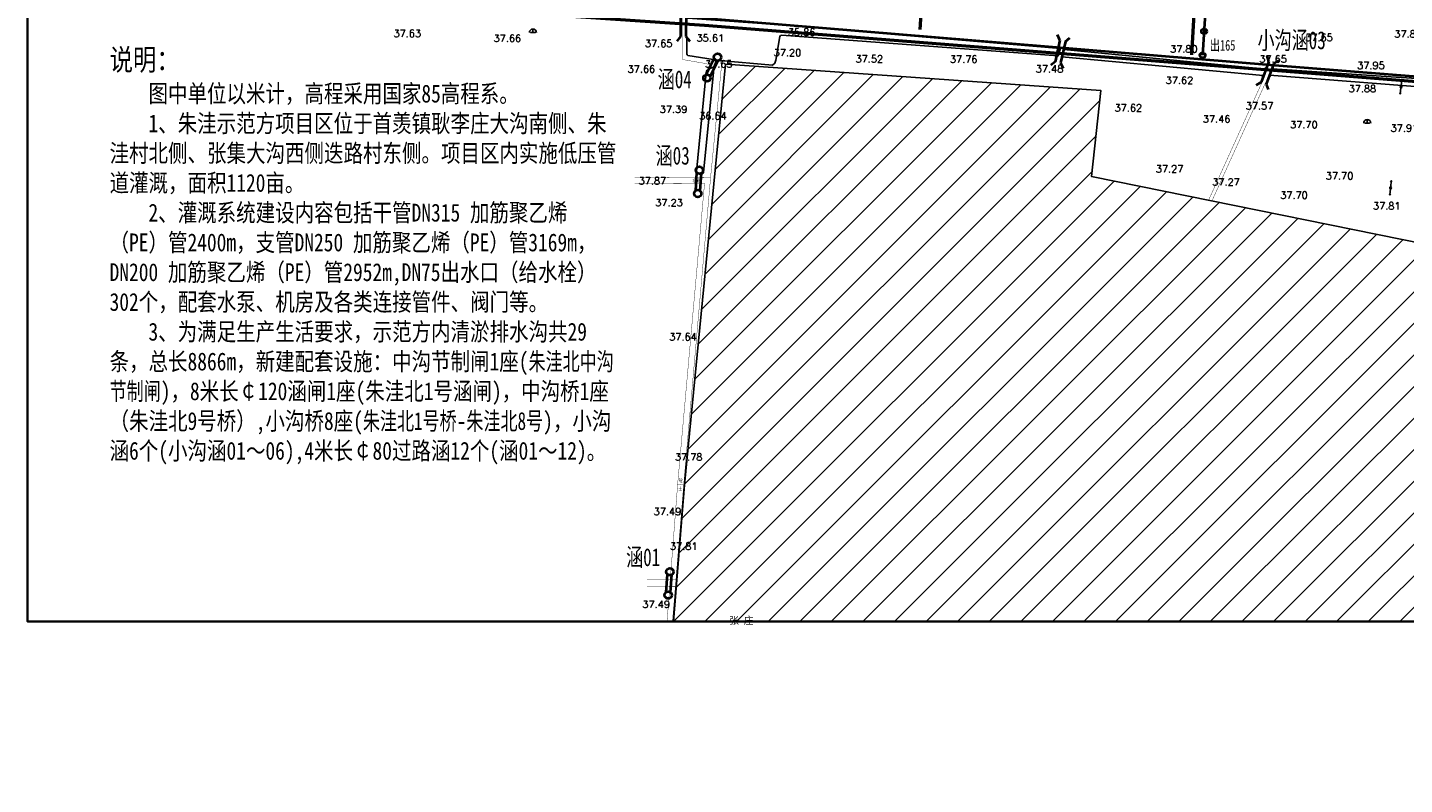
# Model space of a CAD drawing. Extents: x 464172 to 473094, y 3847158 to 3855433.
# Tile 51 of 98: x 465844 to 466615, y 3853338 to 3853761. Entities that reach past the tile are written whole.
import ezdxf
from ezdxf.enums import TextEntityAlignment as Align

# ---------------------------------------------------------------- set-up
doc = ezdxf.new("R2010")
doc.units = 0
doc.linetypes.add('X3', pattern=[5, 4, -1])
doc.layers.get('0').update_dxf_attribs({"linetype": 'CONTINUOUS'})
for name, color, linetype in [('DLDW', 8, 'CONTINUOUS'), ('DLSS', 4, 'CONTINUOUS'), ('DMTZ', 3, 'CONTINUOUS'), ('GCD', 9, 'CONTINUOUS'), ('GXYZ', 8, 'CONTINUOUS'), ('JMD', 6, 'CONTINUOUS'), ('SXSS', 5, 'CONTINUOUS'), ('排水沟', 5, 'CONTINUOUS')]:
    doc.layers.add(name, color=color, linetype=linetype)
doc.styles.get("Standard").update_dxf_attribs({"font": 'rs.shx', "bigfont": 'hztxt.shx'})
doc.linetypes.add('10421', pattern='A,2,[150,AAA.SHX,S=0.5,R=0,X=0,Y=0.5],1e-11', length=2)
doc.linetypes.add('712B', pattern='A,4,-1,4,-1,4,-1,[167,AAA.SHX,S=0.5,R=0,X=0,Y=0],8,[168,AAA.SHX,S=0.5,R=0,X=0,Y=0],-1', length=24)
doc.linetypes.add('8352', pattern='A,1.5,[145,AAA.SHX,S=1,R=0,X=0,Y=1],1.5,-1,3,-1', length=8)

# ---------------------------------------------------------------- blocks, each defined once
blk = doc.blocks.new('gc110')
at = {"linetype": 'Continuous'}
for points in [[(0, 0), (1.35, 0), (-1.35, 0)], [(0, 0), (0, 1.4)]]:
    blk.add_lwpolyline(points, dxfattribs=at)
blk.add_arc((0, 0), 2, 0, 180, dxfattribs=at)
blk = doc.blocks.new('gc013b')
at = {"linetype": 'Continuous'}
blk.add_line((0.5, 0), (4, 0), dxfattribs=at)
at = {"linetype": 'Continuous', "flags": 128}
blk.add_lwpolyline([(3.39, 0.35), (4, 0), (3.39, -0.35)], dxfattribs=at)
blk = doc.blocks.new('gc170')
at = {"linetype": 'Continuous'}
blk.add_circle((0, 0), 0.5, dxfattribs=at)
blk = doc.blocks.new('qiao')
at = {"color": 1, "lineweight": 40, "flags": 128}
for points in [[(-10.3, 2), (-14.5, 5.4)], [(-10.3, 2), (9.7, 2)], [(9.7, 2), (13.8, 5.4)], [(-10.3, -3), (-14.5, -6.3)], [(-10.3, -3), (9.7, -3)], [(9.7, -3), (13.8, -6.3)]]:
    blk.add_lwpolyline(points, dxfattribs=at)

msp = doc.modelspace()

# ---------------------------------------------------------------- hatches: boundary and pattern name
at = {"layer": 'JMD', "linetype": 'Continuous'}
h = msp.add_hatch(dxfattribs=at)
h.set_pattern_fill('ANSI31', color=8, scale=100, style=0)
h.set_pattern_definition([(45, (16759.087, -6093.658), (-8.838834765, 8.838834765), [])])
h.paths.add_polyline_path([(466343.55, 3853344.68), (466359.13, 3853344.68), (466359.13, 3853337.5), (466343.55, 3853337.5)], flags=9)
h.paths.add_polyline_path([(466756.13, 3853448.78), (466771.71, 3853448.78), (466771.71, 3853441.6), (466756.13, 3853441.6)], flags=24)
h.paths.add_polyline_path([(466672.94, 3853379.49), (466688.52, 3853379.49), (466688.52, 3853372.31), (466672.94, 3853372.31)], flags=9)
h.paths.add_polyline_path([(466477.1, 3853412.4), (466492.68, 3853412.4), (466492.68, 3853405.23), (466477.1, 3853405.23)], flags=9)
h.paths.add_polyline_path([(466236.2, 3853432.33), (466251.78, 3853432.33), (466251.78, 3853425.15), (466236.2, 3853425.15)], flags=24)
h.paths.add_polyline_path([(466343.65, 3853560.52), (466359.23, 3853560.52), (466359.23, 3853553.34), (466343.65, 3853553.34)], flags=24)
h.paths.add_polyline_path([(466606.22, 3853518.07), (466621.8, 3853518.07), (466621.8, 3853510.9), (466606.22, 3853510.9)], flags=24)
h.paths.add_polyline_path([(466727.8, 3853572.09), (466743.38, 3853572.09), (466743.38, 3853564.91), (466727.8, 3853564.91)], flags=24)
h.paths.add_polyline_path([(466500.09, 3853629.59), (466515.67, 3853629.59), (466515.67, 3853622.41), (466500.09, 3853622.41)], flags=24)
h.paths.add_polyline_path([(466299.59, 3853697.29), (466315.17, 3853697.29), (466315.17, 3853690.11), (466299.59, 3853690.11)], flags=24)
h.paths.add_polyline_path([(466206.07, 3853428.71), (466794.51, 3853428.71), (466809.61, 3853592.34), (466677.87, 3853605.42), (466680.24, 3853629.37), (466440.06, 3853677.92), (466445.19, 3853726.19), (466235.07, 3853740.86), (466212.23, 3853505.35)])

# ---------------------------------------------------------------- linework, layer by layer
at = {"color": 7, "lineweight": 35}
msp.add_lwpolyline([(465844.44, 3854497.91), (467356.44, 3854497.91), (467356.44, 3853428.71), (465844.44, 3853428.71)], close=True, dxfattribs=at)
at = {"color": 221, "linetype": '712B', "lineweight": 40, "ltscale": 3, "flags": 128}
msp.add_lwpolyline([(465977.55, 3853787.16), (466540.23, 3853740.56), (466789.66, 3853720.67), (466783.03, 3853644.31), (466780.04, 3853600.7), (466814.08, 3853597.39), (466806.33, 3853477.99), (466878.85, 3853478.59), (466878.68, 3853452.02), (467012.59, 3853452.16), (467130.12, 3854375.65), (466000.49, 3854395.61), (465986.85, 3854189.06), (465983.63, 3853992.83), (465977.55, 3853787.16)], close=True, dxfattribs=at)
at = {"color": 3, "lineweight": 40, "flags": 128}
msp.add_lwpolyline([(466515.4, 3853954.12), (466502.19, 3853745.9)], dxfattribs=at)
at = {"color": 1, "lineweight": 40, "flags": 128}
for points in [[(466224.32, 3853735.14), (466228.86, 3853744.05)], [(466226.55, 3853734), (466231.09, 3853742.91)], [(466218.44, 3853670.09), (466219.15, 3853680.06)], [(466220.94, 3853669.91), (466221.66, 3853679.88)], [(466201.92, 3853445.22), (466202.63, 3853455.19)], [(466204.42, 3853445.04), (466205.14, 3853455.01)]]:
    msp.add_lwpolyline(points, dxfattribs=at)
at = {"color": 3, "lineweight": 40}
for centre in [(466503.04, 3853759.3), (466502.19, 3853745.9)]:
    msp.add_circle(centre, 1.5, dxfattribs=at)
at = {"color": 1, "lineweight": 40}
for centre in [(466230.68, 3853744.86), (466224.73, 3853733.19), (466220.51, 3853681.52), (466219.58, 3853668.45), (466204, 3853456.65), (466203.06, 3853443.57)]:
    msp.add_circle(centre, 2, dxfattribs=at)
at = {"layer": 'DLSS', "color": 8, "linetype": 'Continuous'}
for p, q in [((466421.43, 3853745.63), (466420.56, 3853745.14)), ((466422.59, 3853749.75), (466422.1, 3853750.62)), ((466423.33, 3853745.1), (466423.82, 3853744.23)), ((466424.48, 3853749.22), (466425.35, 3853749.71)), ((466537.57, 3853738.19), (466537.19, 3853739.12)), ((466541.1, 3853738.36), (466542.02, 3853738.73)), ((466536.07, 3853734.61), (466535.14, 3853734.23)), ((466539.59, 3853734.77), (466539.97, 3853733.85))]:
    msp.add_line(p, q, dxfattribs=at)
at = {"layer": 'DLSS', "color": 8, "linetype": 'Continuous', "const_width": 0.2}
for points in [[(466200.83, 3853968.1), (466204.94, 3853895.03), (466211.16, 3853795.73), (466210.91, 3853766.9), (466210.91, 3853766.9), (466210.96, 3853744.4), (466211.12, 3853743.75), (466211.47, 3853743.45), (466224.35, 3853741.22), (466226.5, 3853740.51), (466227.67, 3853739.09)], [(466505.53, 3853664.68), (466537.15, 3853734.51)], [(466208.34, 3853505.54), (466223.41, 3853674.22), (466184.23, 3853674.11)], [(466202.42, 3853428.71), (466208.34, 3853505.54)], [(466191.19, 3853452.52), (466207.98, 3853452.46)], [(466191.19, 3853448.34), (466207.65, 3853448.28)]]:
    msp.add_lwpolyline(points, dxfattribs=at)
at = {"layer": 'DLSS', "color": 8, "linetype": 'Continuous'}
for points in [[(466421.43, 3853745.63), (466422.59, 3853749.75)], [(466424.48, 3853749.22), (466423.33, 3853745.1)], [(466536.07, 3853734.61), (466537.57, 3853738.19)], [(466541.1, 3853738.36), (466539.59, 3853734.77)]]:
    msp.add_lwpolyline(points, dxfattribs=at)
at = {"layer": 'DLSS', "color": 8, "linetype": 'X3', "const_width": 0.2}
for points in [[(466231.82, 3853742.98), (466232.64, 3853741.06), (466232.83, 3853739.33), (466226.8, 3853677.58), (466226.8, 3853677.58)], [(466507.42, 3853664.3), (466538.85, 3853733.69)], [(466184.23, 3853677.17), (466226.8, 3853677.58), (466211.71, 3853505.23), (466208.34, 3853505.54)], [(466205.44, 3853428.71), (466211.71, 3853505.23)]]:
    msp.add_lwpolyline(points, dxfattribs=at)
at = {"layer": 'DMTZ', "color": 8, "linetype": '10421'}
msp.add_lwpolyline([(466422.59, 3853749.75), (466265.76, 3853762.95), (466214.09, 3853766.61), (466213.6, 3853766.38), (466213.38, 3853765.93), (466213.5, 3853746.65), (466213.76, 3853746.13), (466214.13, 3853745.83), (466231.82, 3853742.98), (466261.39, 3853740.44), (466262.74, 3853741.44), (466263.28, 3853743.21), (466265.46, 3853756.33), (466265.94, 3853756.88), (466266.67, 3853757.09), (466421.43, 3853745.63)], dxfattribs=at)
msp.add_lwpolyline([(466218.98, 3853680.89), (466219.38, 3853680.29), (466219.83, 3853679.99), (466222.24, 3853679.69), (466222.63, 3853679.9), (466222.91, 3853680.47), (466228.61, 3853738.19), (466228.35, 3853738.76), (466227.67, 3853739.09), (466224.8, 3853737.55), (466224.43, 3853737.04), (466224.23, 3853736.28)], close=True, dxfattribs=at)
at = {"layer": 'JMD', "color": 8, "linetype": 'Continuous', "flags": 128}
msp.add_lwpolyline([(466794.51, 3853428.71), (466809.61, 3853592.34), (466677.87, 3853605.42), (466680.24, 3853629.37), (466440.06, 3853677.92), (466445.19, 3853726.19), (466235.07, 3853740.86), (466212.23, 3853505.35), (466206.07, 3853428.71)], dxfattribs=at)
at = {"layer": 'SXSS', "color": 8, "linetype": '8352'}
for points in [[(466202.56, 3853968.18), (466430.45, 3853950.05), (466679.71, 3853931.31), (466680.77, 3853930.99), (466681.02, 3853930.02), (466671.02, 3853879.37), (466655.11, 3853794.71), (466642.18, 3853731.65), (466610.57, 3853733.66), (466541.1, 3853738.36)], [(466423.33, 3853745.1), (466536.07, 3853734.61)], [(466537.57, 3853738.19), (466424.48, 3853749.22)], [(466539.59, 3853734.77), (466645.04, 3853726.6)]]:
    msp.add_lwpolyline(points, dxfattribs=at)
at = {"layer": '排水沟', "linetype": 'Continuous', "lineweight": 50, "flags": 128}
for points in [[(466356.63, 3853958.9), (466343.84, 3853760.42)], [(466507.6, 3853947.45), (466495.91, 3853746.07)], [(465979.62, 3853779.38), (466223.47, 3853762.83), (466964.09, 3853704.1), (466970.64, 3853700.77), (466971.5, 3853667.4), (467042.73, 3853660.79)]]:
    msp.add_lwpolyline(points, dxfattribs=at)

# ---------------------------------------------------------------- block references
at = {"color": 3, "lineweight": -3, "zscale": 0.616}
for p, xscale, yscale, rotation in [((466211.79, 3853762.36), 0.6160000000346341, 0.6160000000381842, 269.752798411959), ((466422.8, 3853747.74), 0.6160000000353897, 0.6160000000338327, 257.5902446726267), ((466538.75, 3853735.79), 0.6160000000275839, 0.6160000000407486, 249.4744865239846)]:
    msp.add_blockref('qiao', p, dxfattribs=dict(at, xscale=xscale, yscale=yscale, rotation=rotation))
at = {"layer": 'DLDW', "color": 8, "linetype": 'Continuous'}
for p in [(466127.34, 3853758.61), (466594.36, 3853707.91)]:
    msp.add_blockref('gc110', p, dxfattribs=at)
at = {"layer": 'GXYZ', "color": 8, "linetype": 'Continuous'}
for p, rotation in [((466613.29, 3853728.2), 83.78976607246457), ((466613.29, 3853728.2), 264.0859112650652), ((466607.43, 3853671.63), 84.08591126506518), ((466607.43, 3853671.63), 264.0859112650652)]:
    msp.add_blockref('gc013b', p, dxfattribs=dict(at, rotation=rotation))
for p in [(466613.29, 3853728.2), (466607.43, 3853671.63)]:
    msp.add_blockref('gc170', p, dxfattribs=at)

# ---------------------------------------------------------------- texts
at = {"color": 1, "linetype": 'Continuous', "lineweight": 50, "char_height": 10, "attachment_point": 1}
for s, insert in [('{\\fSimHei|b0|i0|c134|p2;\\W0.7;小沟涵03}', (466532.95, 3853759.33, -37.65)), ('{\\fSimHei|b0|i0|c134|p2;\\W0.7;涵04}', (466197.18, 3853737.44, -37.03)), ('{\\fSimHei|b0|i0|c134|p2;\\W0.7;涵03}', (466196.03, 3853694.68, 0.84)), ('{\\fSimHei|b0|i0|c134|p2;\\W0.7;涵01}', (466179.51, 3853469.81, 0.84))]:
    msp.add_mtext(s, dxfattribs=dict(at, insert=insert))
at = {"color": 3, "lineweight": 40, "insert": (466506.24, 3853754.51), "char_height": 6, "width": 34.7286, "attachment_point": 1}
msp.add_mtext('{\\fSimHei|b0|i0|c134|p2;\\W0.7;出165}', dxfattribs=at)
at = {"color": 7, "linetype": 'Continuous', "lineweight": 50, "insert": (465890.36, 3853749.45), "char_height": 12, "width": 283.64, "attachment_point": 1}
msp.add_mtext('{\\fSimSun|b0|i0|c134|p2;\\W0.8;说明：\\P\\H0.8333x;    图中单位以米计，高程采用国家85高程系。\\P    1、朱洼示范方项目区位于首羡镇耿李庄大沟南侧、朱洼村北侧、张集大沟西侧迭路村东侧。项目区内实施低压管道灌溉，面积1120亩。\\P    2、灌溉系统建设内容包括干管DN315 加筋聚乙烯（PE）管2400m，支管DN250 加筋聚乙烯（PE）管3169m，DN200 加筋聚乙烯（PE）管2952m,DN75出水口（给水栓）302个，配套水泵、机房及各类连接管件、阀门等。\\P    3、为满足生产生活要求，示范方内清淤排水沟共29条，总长8866m，新建配套设施：中沟节制闸1座(\\W0.7;朱洼北中沟节制闸\\W0.8;)，8米长￠120涵闸1座(朱洼北1号涵闸)，中沟桥1座（朱洼北9号桥）,小沟桥8座(\\W0.7;朱洼北1号桥\\W0.8;-\\W0.7;朱洼北8号\\W0.8;)，小沟涵6个(小沟涵01～06),4米长￠80过路涵12个(涵01～12)。}', dxfattribs=at)
at = {"color": 8, "linetype": 'Continuous', "insert": (466237.2, 3853431.33), "char_height": 4, "width": 16.3945, "attachment_point": 1}
msp.add_mtext('{\\fSimSun|b0|i0|c134|p2;张 庄}', dxfattribs=at)
at = {"layer": 'DLSS', "color": 8, "linetype": 'Continuous', "width": 0.8}
for s, p in [('水泥', (466218.82, 3853675.87)), ('砼', (466210.08, 3853507.78)), ('土', (466209.81, 3853503.24))]:
    msp.add_text(s, height=2, dxfattribs=at).set_placement(p, align=Align.MIDDLE)
at = {"layer": 'GCD', "color": 8, "linetype": 'Continuous'}
for s, p in [('37.63', (466056.99, 3853758.1, 37.63)), ('35.86', (466277.75, 3853758.81, 35.86)), ('37.81', (466617.26, 3853757.82, 37.81)), ('37.66', (466113.04, 3853755.41, 37.66)), ('37.65', (466197.7, 3853752.52, 37.65)), ('35.61', (466226.63, 3853755.52, 35.61)), ('37.65', (466567.37, 3853755.86, 37.65)), ('37.20', (466269.82, 3853747.41, 37.2)), ('37.52', (466315.62, 3853743.87, 37.52)), ('37.76', (466368.48, 3853743.7, 37.76)), ('37.80', (466491.72, 3853749.44, 37.8)), ('37.65', (466541.67, 3853743.78, 37.65)), ('37.66', (466188.04, 3853738.15, 37.66)), ('37.65', (466231.35, 3853740.96, 37.65)), ('37.48', (466416.5, 3853738.31, 37.48)), ('37.95', (466596.41, 3853740.2, 37.95)), ('37.62', (466489.24, 3853731.91, 37.62)), ('37.88', (466591.66, 3853727.22, 37.88)), ('37.39', (466206.05, 3853715.59, 37.39)), ('36.64', (466228.1, 3853711.95, 36.64)), ('37.62', (466460.62, 3853716.43, 37.62)), ('37.57', (466534.07, 3853717.58, 37.57)), ('37.46', (466510.02, 3853710.22, 37.46)), ('37.70', (466558.9, 3853707.01, 37.7)), ('37.91', (466615.14, 3853705.1, 37.91)), ('37.27', (466483.7, 3853682.27, 37.27)), ('37.87', (466194.23, 3853675.59, 37.87)), ('37.27', (466515.33, 3853674.91, 37.27)), ('37.70', (466578.85, 3853678.38, 37.7)), ('37.70', (466553.38, 3853667.56, 37.7)), ('37.23', (466203.54, 3853663.35, 37.23)), ('37.81', (466605.32, 3853661.54, 37.81)), ('37.64', (466211.33, 3853588.21, 37.64)), ('37.78', (466214.52, 3853520.95, 37.78)), ('37.49', (466202.65, 3853490.37, 37.49)), ('37.81', (466211.74, 3853470.94, 37.81)), ('37.49', (466196.32, 3853438.41, 37.49))]:
    msp.add_text(s, height=4, dxfattribs=at).set_placement(p, align=Align.MIDDLE)

doc.saveas('drawing.dxf')
